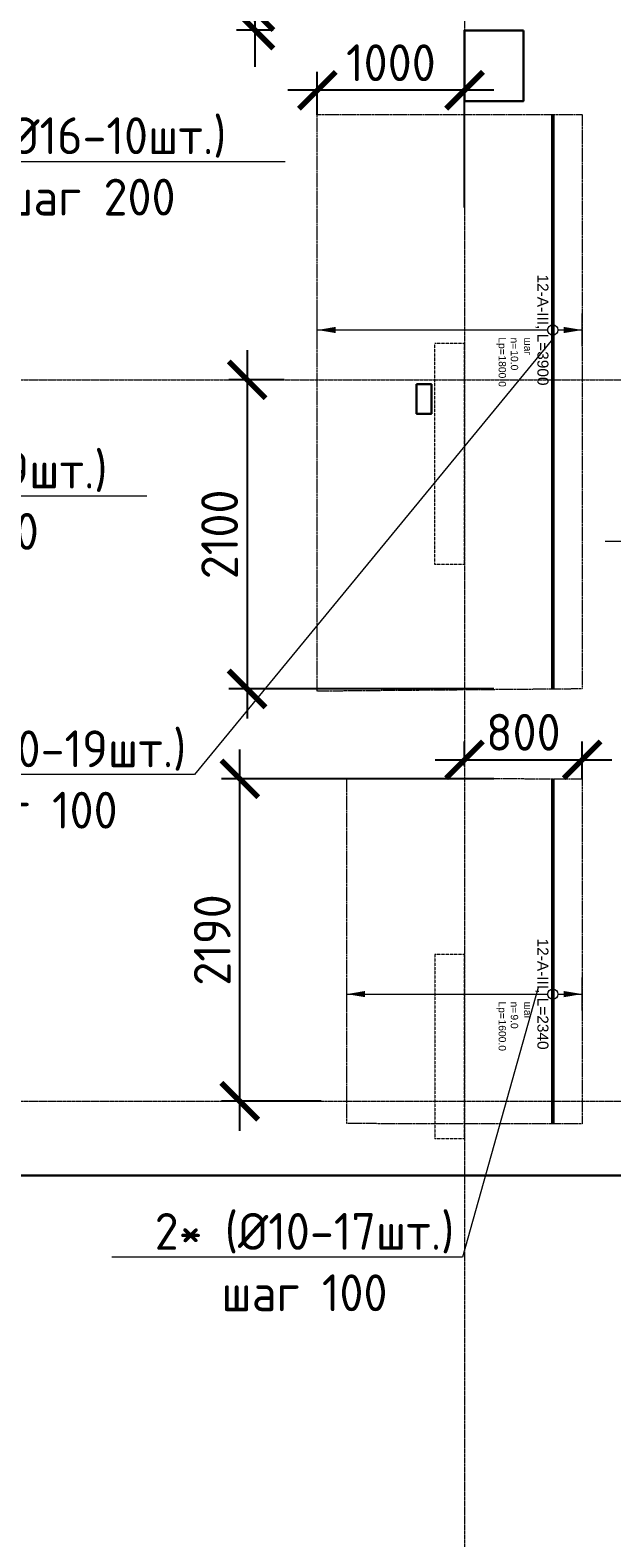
# Model space of a CAD drawing. Header units: millimetres. Extents: x -386473 to 311666, y -59273 to 291770.
# Tile 107 of 132: x 130856 to 134808, y 11851 to 22090. Entities that reach past the tile are written whole.
import ezdxf
from ezdxf import colors
from ezdxf.entities.mleader import LeaderData, LeaderLine
from ezdxf.enums import TextEntityAlignment as Align
from ezdxf.math import Vec2, Vec3

# ---------------------------------------------------------------- set-up
doc = ezdxf.new("R2010")
doc.units = ezdxf.units.MM
doc.set_wipeout_variables(frame=1)
for name, pattern in [('01 Штриховая _4 мм_', [6, 3.5, -2.5]), ('______5', [1100, 800, -100, 100, -100]), ('DASHED', [7, 5, -2, 0]), ('GOST2.303 4', [7, 5, -2, 0]), ('осевая', [50.8, 31.75, -6.35, 6.35, -6.35])]:
    doc.linetypes.add(name, pattern=pattern)
for name, color, linetype, lineweight in [('АрмСтер', 2, 'Continuous', 50), ('контур распр. стерхней', 2, 'GOST2.303 4', 20), ('Оси', 40, '______5', 18), ('Перекрытие ж_бетон', 1, 'Continuous', 30), ('подоснова', 151, 'Continuous', 5), ('РАЗМЕРЫ', 1, 'Continuous', 9)]:
    doc.layers.add(name, color=color, linetype=linetype, lineweight=lineweight)
doc.layers.add('АрмСтер_атрибуты', color=2, linetype='Continuous', lineweight=0, plot=False)
doc.layers.add('Клапаны_для_электрика', color=7, linetype='Continuous', plot=False)
doc.layers.add('Колонна_ бетон', color=7, linetype='Continuous', lineweight=50, true_color=0xb4b496)
doc.styles.add('GOST-2.304_Type-B', font='GOST_Common.ttf')
doc.styles.get("Standard").update_dxf_attribs({"font": 'arial.ttf'})
doc.styles.add('Аннотативный', font='arial.ttf')
doc.dimstyles.new('СПДС', dxfattribs={"dimscale": 100, "dimtxt": 2.5, "dimasz": 2.5, "dimexe": 1.25, "dimexo": 0, "dimtad": 1, "dimdec": 0, "dimtxsty": 'GOST-2.304_Type-B', "dimblk": 'ARCHTICK', "dimcen": 2.5, "dimdle": 2, "dimadec": 0, "dimazin": 2, "dimtfac": 0.75, "dimtdec": 0, "dimtmove": 1, "dimatfit": 3, "dimfxl": 1, "dimtolj": 1, "dimarcsym": 1})

# ---------------------------------------------------------------- blocks, each defined once
blk = doc.blocks.new('оси2')
at = {"layer": 'Оси', "color": 16, "linetype": 'осевая', "lineweight": 0, "ltscale": 0.25, "transparency": 33554687}
for p, q in [((1010745.5, 5465.4), (1010745.5, -20739.3)), ((979200, -9792.9), (1032582.1, -9792.9)), ((979200, -14692.9), (1032582.1, -14692.9))]:
    blk.add_line(p, q, dxfattribs=at)
blk = doc.blocks.new('_None')
blk = doc.blocks.new('*U62')
at = {"layer": 'РАЗМЕРЫ'}
for p, q in [((112, 200), (-112, 200)), ((112, -1600), (-112, -1600))]:
    blk.add_line(p, q, dxfattribs=at)
at = {"layer": 'РАЗМЕРЫ', "ltscale": 15}
blk.add_line((0, -1600), (0, 200), dxfattribs=at)
at = {"layer": 'РАЗМЕРЫ'}
for points in [[(0, 200), (21, 75), (-21, 75)], [(0, -1600), (21, -1475), (-21, -1475)]]:
    blk.add_solid(points, dxfattribs=at)
at = {"layer": 'АрмСтер_атрибуты', "color": 215, "ltscale": 15, "style": 'Аннотативный'}
for s, p in [('шаг', (51, -194)), ('n=', (51, -285)), ('Lр=', (50, -368))]:
    blk.add_text(s, height=50, dxfattribs=at).set_placement(p)
at = {"layer": 'АрмСтер_атрибуты', "style": 'Аннотативный', "flags": 8}
blk.add_attdef('ПОЗ', (110, 30), '', height=75, dxfattribs=at)
at = {"layer": 'АрмСтер_атрибуты', "color": 215, "style": 'Аннотативный'}
for tag, p, flags in [('ШАГ', (191, -194), 10), ('КОЛ', (138, -285), 8), ('ШИРИНА', (173, -368), 8)]:
    blk.add_attdef(tag, p, '', height=50, dxfattribs=dict(at, flags=flags))
at = {"layer": 'АрмСтер_атрибуты', "flags": 9}
for tag, p in [('МАССА', (-1034, -1010)), ('ОБОЗНАЧЕНИЕ', (-1034, -1124))]:
    blk.add_attdef(tag, p, '', height=75, dxfattribs=at)
at = {"linetype": 'Continuous', "lineweight": 0}
blk.add_wipeout([(35, 0), (28, 21), (11, 33), (-11, 33), (-28, 21), (-35, 0), (-28, -21), (-11, -33), (11, -33), (28, -21)], dxfattribs=at)
at = {"color": 0, "linetype": 'ByBlock', "lineweight": -2, "ltscale": 100}
blk.add_line((-1463, 0), (2437, 0), dxfattribs=at)
at = {"layer": 'РАЗМЕРЫ'}
blk.add_circle((0, 0), 35, dxfattribs=at)
at = {"layer": 'АрмСтер_атрибуты', "style": 'Аннотативный', "flags": 8}
blk.add_attdef('НАИМЕНОВАНИЕ', text='', height=75, dxfattribs=at).set_placement((0, -29), align=Align.TOP_CENTER)
blk = doc.blocks.new('_ArchTick')
at = {"color": 0, "linetype": 'ByBlock', "const_width": 0.15}
blk.add_lwpolyline([(-0.5, -0.5), (0.5, 0.5)], dxfattribs=at)
blk = doc.blocks.new('*D220')
at = {"layer": 'DEFPOINTS', "color": 0, "transparency": 16777216}
for p in [(132807, 21682), (132807, 21516), (133807, 20887, -360)]:
    blk.add_point(p, dxfattribs=at)
at = {"layer": 'РАЗМЕРЫ', "color": 0, "lineweight": -2, "transparency": 16777216}
for p, q in [((132807, 21516), (132807, 21807)), ((133807, 20887), (133807, 21807)), ((134007, 21682), (132607, 21682))]:
    blk.add_line(p, q, dxfattribs=at)
at = {"layer": 'РАЗМЕРЫ', "color": 0, "lineweight": -2, "transparency": 16777216, "xscale": 250, "yscale": 250, "zscale": 250, "rotation": 180}
blk.add_blockref('_ArchTick', (132807, 21682), dxfattribs=at)
at = {"layer": 'РАЗМЕРЫ', "color": 0, "lineweight": -2, "transparency": 16777216, "xscale": 250, "yscale": 250, "zscale": 250}
blk.add_blockref('_ArchTick', (133807, 21682), dxfattribs=at)
at = {"layer": 'РАЗМЕРЫ', "color": 0, "lineweight": 0, "transparency": 16777216, "insert": (133307, 21869), "char_height": 250, "attachment_point": 5, "style": 'GOST-2.304_Type-B'}
blk.add_mtext('\\A1;1000', dxfattribs=at)
blk = doc.blocks.new('*U246')
at = {"layer": 'РАЗМЕРЫ'}
for p, q in [((112, 200), (-112, 200)), ((112, -1400), (-112, -1400))]:
    blk.add_line(p, q, dxfattribs=at)
at = {"layer": 'РАЗМЕРЫ', "ltscale": 15}
blk.add_line((0, -1400), (0, 200), dxfattribs=at)
at = {"layer": 'РАЗМЕРЫ'}
for points in [[(0, 200), (21, 75), (-21, 75)], [(0, -1400), (21, -1275), (-21, -1275)]]:
    blk.add_solid(points, dxfattribs=at)
at = {"layer": 'АрмСтер_атрибуты', "color": 215, "ltscale": 15, "style": 'Аннотативный'}
for s, p in [('шаг', (51, -194)), ('n=', (51, -285)), ('Lр=', (50, -368))]:
    blk.add_text(s, height=50, dxfattribs=at).set_placement(p)
at = {"layer": 'АрмСтер_атрибуты', "style": 'Аннотативный', "flags": 8}
blk.add_attdef('ПОЗ', (110, 30), '', height=75, dxfattribs=at)
at = {"layer": 'АрмСтер_атрибуты', "color": 215, "style": 'Аннотативный'}
for tag, p, flags in [('ШАГ', (191, -194), 10), ('КОЛ', (138, -285), 8), ('ШИРИНА', (173, -368), 8)]:
    blk.add_attdef(tag, p, '', height=50, dxfattribs=dict(at, flags=flags))
at = {"layer": 'АрмСтер_атрибуты', "flags": 9}
for tag, p in [('МАССА', (-1034, -1010)), ('ОБОЗНАЧЕНИЕ', (-1034, -1124))]:
    blk.add_attdef(tag, p, '', height=75, dxfattribs=at)
at = {"linetype": 'Continuous', "lineweight": 0}
blk.add_wipeout([(35, 0), (28, 21), (11, 33), (-11, 33), (-28, 21), (-35, 0), (-28, -21), (-11, -33), (11, -33), (28, -21)], dxfattribs=at)
at = {"color": 0, "linetype": 'ByBlock', "lineweight": -2, "ltscale": 100}
blk.add_line((-1463, 0), (877, 0), dxfattribs=at)
at = {"layer": 'РАЗМЕРЫ'}
blk.add_circle((0, 0), 35, dxfattribs=at)
at = {"layer": 'АрмСтер_атрибуты', "style": 'Аннотативный', "flags": 8}
blk.add_attdef('НАИМЕНОВАНИЕ', text='', height=75, dxfattribs=at).set_placement((0, -29), align=Align.TOP_CENTER)
blk = doc.blocks.new('*D285')
at = {"layer": 'DEFPOINTS', "color": 0, "transparency": 16777216}
for p in [(132582, 19716), (132330, 17616), (134007, 17616, 360)]:
    blk.add_point(p, dxfattribs=at)
at = {"layer": 'РАЗМЕРЫ', "color": 0, "lineweight": -2, "transparency": 16777216}
for p, q in [((132330, 19916), (132330, 17416)), ((132582, 19716), (132205, 19716)), ((134007, 17616), (132205, 17616))]:
    blk.add_line(p, q, dxfattribs=at)
at = {"layer": 'РАЗМЕРЫ', "color": 0, "lineweight": -2, "transparency": 16777216, "xscale": 250, "yscale": 250, "zscale": 250}
for p, rotation in [((132330, 19716), 90), ((132330, 17616), 270)]:
    blk.add_blockref('_ArchTick', p, dxfattribs=dict(at, rotation=rotation))
at = {"layer": 'РАЗМЕРЫ', "color": 0, "lineweight": 0, "transparency": 16777216, "insert": (132143, 18666), "char_height": 250, "attachment_point": 5, "rotation": 90, "style": 'GOST-2.304_Type-B'}
blk.add_mtext('\\A1;2100', dxfattribs=at)
blk = doc.blocks.new('*D286')
at = {"layer": 'DEFPOINTS', "color": 0, "transparency": 16777216}
for p in [(132280, 17006), (134007, 17006), (132834, 14816)]:
    blk.add_point(p, dxfattribs=at)
at = {"layer": 'РАЗМЕРЫ', "color": 0, "lineweight": -2, "transparency": 16777216}
for p, q in [((132280, 14616), (132280, 17206)), ((134007, 17006), (132155, 17006)), ((132834, 14816), (132155, 14816))]:
    blk.add_line(p, q, dxfattribs=at)
at = {"layer": 'РАЗМЕРЫ', "color": 0, "lineweight": -2, "transparency": 16777216, "xscale": 250, "yscale": 250, "zscale": 250}
for p, rotation in [((132280, 17006), 90), ((132280, 14816), 270)]:
    blk.add_blockref('_ArchTick', p, dxfattribs=dict(at, rotation=rotation))
at = {"layer": 'РАЗМЕРЫ', "color": 0, "lineweight": 0, "transparency": 16777216, "insert": (132093, 15911), "char_height": 250, "attachment_point": 5, "rotation": 90, "style": 'GOST-2.304_Type-B'}
blk.add_mtext('\\A1;2190', dxfattribs=at)
blk = doc.blocks.new('*D287')
at = {"layer": 'DEFPOINTS', "color": 0, "transparency": 16777216}
for p in [(134607, 17135), (133807, 17092), (134607, 17006)]:
    blk.add_point(p, dxfattribs=at)
at = {"layer": 'РАЗМЕРЫ', "color": 0, "lineweight": -2, "transparency": 16777216}
for p, q in [((133807, 17092), (133807, 17260)), ((134607, 17006), (134607, 17260)), ((133607, 17135), (134807, 17135))]:
    blk.add_line(p, q, dxfattribs=at)
at = {"layer": 'РАЗМЕРЫ', "color": 0, "lineweight": -2, "transparency": 16777216, "xscale": 250, "yscale": 250, "zscale": 250, "rotation": 180}
blk.add_blockref('_ArchTick', (133807, 17135), dxfattribs=at)
at = {"layer": 'РАЗМЕРЫ', "color": 0, "lineweight": -2, "transparency": 16777216, "xscale": 250, "yscale": 250, "zscale": 250}
blk.add_blockref('_ArchTick', (134607, 17135), dxfattribs=at)
at = {"layer": 'РАЗМЕРЫ', "color": 0, "lineweight": 0, "transparency": 16777216, "insert": (134207, 17322), "char_height": 250, "attachment_point": 5, "style": 'GOST-2.304_Type-B'}
blk.add_mtext('\\A1;800', dxfattribs=at)
blk = doc.blocks.new('стены подвала')
at = {"layer": 'Колонна_ бетон', "color": 252, "linetype": 'DASHED', "lineweight": 0, "ltscale": 0.3, "true_color": 0x939598, "transparency": 33554687}
for p, q in [((-170797, -21525, 160), (-170997, -21525, 160)), ((-170997, -23025, 160), (-170997, -21525, 160)), ((-170997, -21525, 160), (-170997, -21525, 160)), ((-170797, -21525, 160), (-170797, -21525, 160)), ((-170797, -21525, 160), (-170797, -23025, 160)), ((-170997, -23025, 160), (-170997, -23025, 160)), ((-170797, -23025, 160), (-170997, -23025, 160)), ((-170797, -23025, 160), (-170797, -23025, 160)), ((-170797, -25675, 160), (-170997, -25675, 160)), ((-170997, -25675, 160), (-170997, -26925, 160)), ((-170797, -25675, 160), (-170797, -26925, 160)), ((-170797, -26925, 160), (-170997, -26925, 160))]:
    blk.add_line(p, q, dxfattribs=at)
blk = doc.blocks.new('отверстия')
at = {"layer": 'Клапаны_для_электрика', "color": 2, "lineweight": 30}
blk.add_lwpolyline([(-165872, 79866), (-165772, 79866), (-165772, 79666), (-165872, 79666)], close=True, dxfattribs=at)
at = {"layer": 'Перекрытие ж_бетон', "lineweight": 30}
blk.add_lwpolyline([(-165147, 82270), (-165147, 81790), (-165547, 81790), (-165547, 82270)], close=True, dxfattribs=at)
blk = doc.blocks.new('*D392')
at = {"layer": 'DEFPOINTS', "color": 0, "transparency": 16777216}
for p in [(132507, 22216), (132383, 22091), (132507, 22091)]:
    blk.add_point(p, dxfattribs=at)
at = {"layer": 'РАЗМЕРЫ', "color": 0, "lineweight": -2, "transparency": 16777216}
for p, q in [((132039, 22257), (132039, 22807)), ((132383, 22216), (132383, 22466)), ((132383, 22154), (132039, 22257)), ((132507, 22216), (132258, 22216)), ((132383, 22216), (132383, 22091)), ((132383, 22216), (132383, 22091)), ((132507, 22091), (132258, 22091)), ((132383, 22091), (132383, 21841))]:
    blk.add_line(p, q, dxfattribs=at)
at = {"layer": 'РАЗМЕРЫ', "color": 0, "lineweight": -2, "transparency": 16777216, "xscale": 250, "yscale": 250, "zscale": 250}
for p, rotation in [((132383, 22216), 270), ((132383, 22091), 90)]:
    blk.add_blockref('_ArchTick', p, dxfattribs=dict(at, rotation=rotation))
at = {"layer": 'РАЗМЕРЫ', "color": 0, "lineweight": 0, "transparency": 16777216, "insert": (131852, 22532), "char_height": 250, "attachment_point": 5, "rotation": 90, "style": 'GOST-2.304_Type-B'}
blk.add_mtext('\\A1;125', dxfattribs=at)

msp = doc.modelspace()

# ---------------------------------------------------------------- linework, layer by layer
at = {"layer": 'контур распр. стерхней', "linetype": '01 Штриховая _4 мм_', "elevation": 360}
msp.add_lwpolyline([(132806.7, 17600.7), (132806.7, 21516.5), (134606.7, 21516.5), (134606.7, 17616.5)], close=True, dxfattribs=at)
at = {"layer": 'контур распр. стерхней', "linetype": '01 Штриховая _4 мм_'}
msp.add_lwpolyline([(133006.7, 14664.1), (133006.7, 17008.6), (134606.7, 17006.3), (134606.7, 14661.8)], close=True, dxfattribs=at)
at = {"layer": 'Перекрытие ж_бетон'}
msp.add_lwpolyline([(106457.1, 14561.5), (110557.1, 14561.4), (110557.1, 14311.5), (147357.1, 14311.5), (147357.1, 14561.5), (153757.1, 14561.5), (153757.1, 31461.5), (106207.2, 31461.5), (106207.2, 17461.5), (106457.1, 17461.5), (106457.1, 14561.5)], dxfattribs=at)

# ---------------------------------------------------------------- block references
at = {"layer": 'подоснова', "color": 2, "ltscale": 0.3}
msp.add_blockref('оси2', (-876938.7, 29509.2), dxfattribs=at)

# ---------------------------------------------------------------- dimensions: what is measured, and where the dimension line sits
at = {"layer": 'РАЗМЕРЫ', "color": 1, "lineweight": 0}
dim = msp.add_linear_dim(base=(132382.8, 22091.3), p1=(132507.1, 22216.3), p2=(132507.1, 22091.3), angle=90, dimstyle='СПДС', dxfattribs=at)
dim.commit()
dim.dimension.update_dxf_attribs({"geometry": '*D392', "text_midpoint": (131851.5, 22319.4)})

# ---------------------------------------------------------------- leaders
at = {"layer": 'подоснова', "color": 2, "ltscale": 0.3}
ml = msp.add_multileader_mtext('Standard', dxfattribs=at)
ml.set_content('Г1(%%C16-10шт.)\\Pшаг 200', color=2, style='GOST-2.304_Type-B')
ml.set_leader_properties(color=256, linetype='ByLayer', lineweight=15)
ml.set_arrow_properties(name='NONE')
ml.build(insert=Vec2(0, 0))
ml.multileader.update_dxf_attribs({"text_left_attachment_type": 6, "text_right_attachment_type": 6, "dogleg_length": 0.1, "arrow_head_size": 18})
ctx = ml.context
ctx.base_point, ctx.char_height, ctx.arrow_head_size, ctx.landing_gap_size, ctx.plane_origin = Vec3(130250.4, 21198.3, 360), 250, 18, 20, Vec3(121674.4, 26295.1, 360)
ctx.left_attachment, ctx.right_attachment, ctx.text_align_type = 6, 6, 1
notes = []
notes.append((ctx, [(0, (1, 1, 0), (130250.3, 21198.3, 360), (1, 0), 0.1, [(0, [(130315, 23441, 360)], 0, [])])]))
ctx.mtext.insert, ctx.mtext.alignment, ctx.mtext.flow_direction = Vec3(131257.9, 21498.3, 360), 2, 5
at = {"layer": 'подоснова', "color": 3, "ltscale": 0.3}
ml = msp.add_multileader_mtext('Standard', dxfattribs=at)
ml.set_content('3* (%%C10-25шт.)\\Pшаг 100', color=3, style='GOST-2.304_Type-B')
ml.set_leader_properties(color=256, linetype='ByLayer', lineweight=15)
ml.set_arrow_properties(name='NONE')
ml.build(insert=Vec2(0, 0))
ml.multileader.update_dxf_attribs({"text_left_attachment_type": 6, "text_right_attachment_type": 6, "dogleg_length": 0.1, "arrow_head_size": 18})
ctx = ml.context
ctx.base_point, ctx.char_height, ctx.arrow_head_size, ctx.landing_gap_size, ctx.plane_origin = Vec3(134949.7, 18618.6), 250, 18, 20, Vec3(127866.5, 24207.9)
ctx.left_attachment, ctx.right_attachment, ctx.text_align_type = 6, 6, 1
notes.append((ctx, [(1, (1, 1, 0), (137146.6, 18618.6), (-1, 0), 0.1, [(0, [(136507.1, 21353.8)], 0, [])])]))
ctx.mtext.insert, ctx.mtext.alignment, ctx.mtext.flow_direction = Vec3(136048.1, 18918.6), 2, 5
ml = msp.add_multileader_mtext('Standard', dxfattribs=at)
ml.set_content('4* (%%C10-19шт.)\\Pшаг 100', color=3, style='GOST-2.304_Type-B')
ml.set_leader_properties(color=256, linetype='ByLayer', lineweight=15)
ml.set_arrow_properties(name='NONE')
ml.build(insert=Vec2(0, 0))
ml.multileader.update_dxf_attribs({"text_left_attachment_type": 6, "text_right_attachment_type": 6, "dogleg_length": 0.1, "arrow_head_size": 18})
ctx = ml.context
ctx.base_point, ctx.char_height, ctx.arrow_head_size, ctx.landing_gap_size, ctx.plane_origin = Vec3(129265.1, 18927.9), 250, 18, 20, Vec3(120066.5, 22607.9)
ctx.left_attachment, ctx.right_attachment, ctx.text_align_type = 6, 6, 1
notes.append((ctx, [(0, (1, 1, 0), (129265, 18927.9), (1, 0), 0.1, [(0, [(128707.1, 19753.8)], 0, [])])]))
ctx.mtext.insert, ctx.mtext.alignment, ctx.mtext.flow_direction = Vec3(130351, 19227.9), 2, 5
for ctx, leaders in notes:
    for number, flags, end, landing, length, lines in leaders:
        leader = LeaderData()
        leader.index, (leader.has_last_leader_line, leader.has_dogleg_vector, leader.attachment_direction) = number, flags
        leader.last_leader_point, leader.dogleg_vector, leader.dogleg_length = Vec3(end), Vec3(landing), length
        for number, points, colour, breaks in lines:
            line = LeaderLine()
            line.index, line.vertices, line.color, line.breaks = number, Vec3.list(points), colors.encode_raw_color(colour), breaks
            leader.lines.append(line)
        ctx.leaders.append(leader)

# ---------------------------------------------------------------- next in the draw order: block references
at = {"layer": 'АрмСтер', "ltscale": 15}
ref = msp.add_blockref('*U62', (134406.7, 20054, 360), dxfattribs=dict(at, rotation=270))
ref.add_attrib('НАИМЕНОВАНИЕ', '12-A-III, L=3900', dxfattribs={"layer": 'АрмСтер_атрибуты', "height": 75, "rotation": 270, "style": 'Аннотативный', "flags": 8}).set_placement((134377.4, 20054, 360), align=Align.TOP_CENTER)
ref.add_attrib('КОЛ', '10.0', (134121.6, 19915.9, 360), dxfattribs={"layer": 'АрмСтер_атрибуты', "color": 215, "height": 50, "rotation": 270, "style": 'Аннотативный', "flags": 8})
ref.add_attrib('ШИРИНА', '1800.0', (134038.9, 19881.1, 360), dxfattribs={"layer": 'АрмСтер_атрибуты', "color": 215, "height": 50, "rotation": 270, "style": 'Аннотативный', "flags": 8})

# ---------------------------------------------------------------- next in the draw order: dimensions: what is measured, and where the dimension line sits
at = {"layer": 'РАЗМЕРЫ', "color": 1, "lineweight": 0}
dim = msp.add_linear_dim(base=(132806.7, 21681.7, 360), p1=(133806.9, 20886.6), p2=(132806.7, 21516.5, 360), dimstyle='СПДС', dxfattribs=at)
dim.commit()
dim.dimension.update_dxf_attribs({"geometry": '*D220', "text_midpoint": (133306.8, 21869.2, 360)})
dim = msp.add_linear_dim(base=(132330.1, 17616.5), p1=(132582.3, 19716.3), p2=(134006.7, 17616.5, 360), angle=90, dimstyle='СПДС', dxfattribs=at)
dim.commit()
dim.dimension.update_dxf_attribs({"geometry": '*D285', "text_midpoint": (132142.6, 18666.4)})

# ---------------------------------------------------------------- next in the draw order: leaders
at = {"layer": 'подоснова', "color": 3, "ltscale": 0.3}
ml = msp.add_multileader_mtext('Standard', dxfattribs=at)
ml.set_content('4* (%%C10-19шт.)\\Pшаг 100', color=3, style='GOST-2.304_Type-B')
ml.set_leader_properties(color=256, linetype='ByLayer', lineweight=15)
ml.set_arrow_properties(name='NONE')
ml.build(insert=Vec2(0, 0))
ml.multileader.update_dxf_attribs({"text_left_attachment_type": 6, "text_right_attachment_type": 6, "dogleg_length": 0.1, "arrow_head_size": 18})
ctx = ml.context
ctx.base_point, ctx.char_height, ctx.arrow_head_size, ctx.landing_gap_size, ctx.plane_origin = Vec3(129800.2, 17034.7, 360), 250, 18, 20, Vec3(125766.1, 22847.1, 360)
ctx.left_attachment, ctx.right_attachment, ctx.text_align_type = 6, 6, 1
notes = []
notes.append((ctx, [(1, (1, 1, 0), (131972.1, 17034.7, 360), (-1, 0), 0.1, [(0, [(134406.7, 19993, 360)], 0, [])])]))
ctx.mtext.insert, ctx.mtext.alignment, ctx.mtext.flow_direction = Vec3(130886.1, 17334.7, 360), 2, 5
for ctx, leaders in notes:
    for number, flags, end, landing, length, lines in leaders:
        leader = LeaderData()
        leader.index, (leader.has_last_leader_line, leader.has_dogleg_vector, leader.attachment_direction) = number, flags
        leader.last_leader_point, leader.dogleg_vector, leader.dogleg_length = Vec3(end), Vec3(landing), length
        for number, points, colour, breaks in lines:
            line = LeaderLine()
            line.index, line.vertices, line.color, line.breaks = number, Vec3.list(points), colors.encode_raw_color(colour), breaks
            leader.lines.append(line)
        ctx.leaders.append(leader)

# ---------------------------------------------------------------- next in the draw order: block references
at = {"layer": 'АрмСтер', "ltscale": 15}
ref = msp.add_blockref('*U246', (134406.7, 15543.8), dxfattribs=dict(at, rotation=270))
ref.add_attrib('НАИМЕНОВАНИЕ', '12-A-III, L=2340', dxfattribs={"layer": 'АрмСтер_атрибуты', "height": 75, "rotation": 270, "style": 'Аннотативный', "flags": 8}).set_placement((134377.3, 15543.8), align=Align.TOP_CENTER)
ref.add_attrib('КОЛ', '9.0', (134121.5, 15405.8), dxfattribs={"layer": 'АрмСтер_атрибуты', "color": 215, "height": 50, "rotation": 270, "style": 'Аннотативный', "flags": 8})
ref.add_attrib('ШИРИНА', '1600.0', (134038.9, 15370.9), dxfattribs={"layer": 'АрмСтер_атрибуты', "color": 215, "height": 50, "rotation": 270, "style": 'Аннотативный', "flags": 8})

# ---------------------------------------------------------------- next in the draw order: block references
at = {"layer": 'РАЗМЕРЫ'}
msp.add_blockref('стены подвала', (304601.5, 41486.8), dxfattribs=at)
at = {"layer": 'РАЗМЕРЫ', "color": 6}
msp.add_blockref('отверстия', (299353.9, -60180.9, 160), dxfattribs=at)

# ---------------------------------------------------------------- next in the draw order: dimensions: what is measured, and where the dimension line sits
at = {"layer": 'РАЗМЕРЫ', "color": 1, "lineweight": 0}
dim = msp.add_linear_dim(base=(134606.7, 17134.7), p1=(133806.9, 17091.6), p2=(134606.7, 17006.3), dimstyle='СПДС', dxfattribs=at)
dim.commit()
dim.dimension.update_dxf_attribs({"geometry": '*D287', "text_midpoint": (134206.8, 17322.2)})
dim = msp.add_linear_dim(base=(132280.2, 17006.3), p1=(132834.5, 14816.3), p2=(134006.7, 17006.3), angle=90, dimstyle='СПДС', dxfattribs=at)
dim.commit()
dim.dimension.update_dxf_attribs({"geometry": '*D286', "text_midpoint": (132092.7, 15911.3)})

# ---------------------------------------------------------------- next in the draw order: leaders
at = {"layer": 'подоснова', "color": 3, "ltscale": 0.3}
ml = msp.add_multileader_mtext('Standard', dxfattribs=at)
ml.set_content('2* (%%C10-17шт.)\\Pшаг 100', color=3, style='GOST-2.304_Type-B')
ml.set_leader_properties(color=256, linetype='ByLayer', lineweight=15)
ml.set_arrow_properties(name='NONE')
ml.build(insert=Vec2(0, 0))
ml.multileader.update_dxf_attribs({"text_left_attachment_type": 6, "text_right_attachment_type": 6, "dogleg_length": 0.1, "arrow_head_size": 18})
ctx = ml.context
ctx.base_point, ctx.char_height, ctx.arrow_head_size, ctx.landing_gap_size, ctx.plane_origin = Vec3(131646.2, 13757), 250, 18, 20, Vec3(125666.5, 18442.9)
ctx.left_attachment, ctx.right_attachment, ctx.text_align_type = 6, 6, 1
notes = []
notes.append((ctx, [(1, (1, 1, 0), (133793.2, 13757), (-1, 0), 0.1, [(0, [(134307.1, 15588.8)], 0, [])])]))
ctx.mtext.insert, ctx.mtext.alignment, ctx.mtext.flow_direction = Vec3(132719.6, 14057), 2, 5
for ctx, leaders in notes:
    for number, flags, end, landing, length, lines in leaders:
        leader = LeaderData()
        leader.index, (leader.has_last_leader_line, leader.has_dogleg_vector, leader.attachment_direction) = number, flags
        leader.last_leader_point, leader.dogleg_vector, leader.dogleg_length = Vec3(end), Vec3(landing), length
        for number, points, colour, breaks in lines:
            line = LeaderLine()
            line.index, line.vertices, line.color, line.breaks = number, Vec3.list(points), colors.encode_raw_color(colour), breaks
            leader.lines.append(line)
        ctx.leaders.append(leader)

doc.saveas('drawing.dxf')
